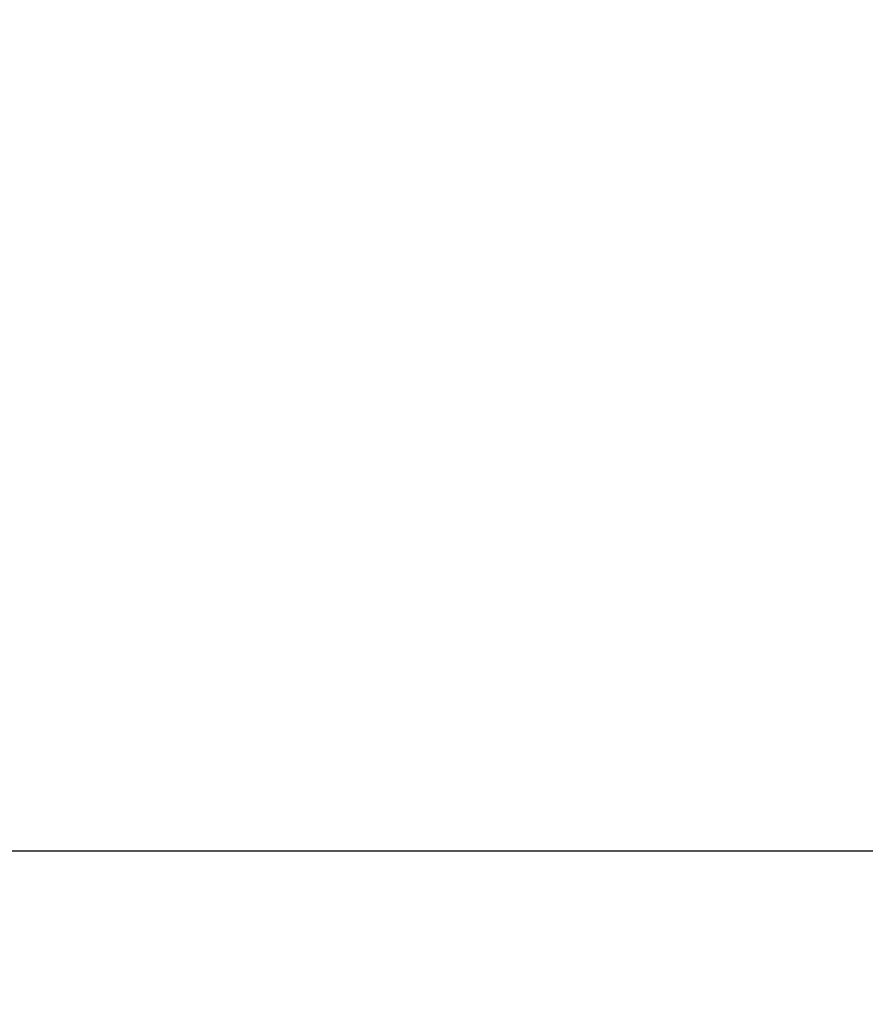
# Model space of a CAD drawing. Header units: metres. Extents: x 63115 to 703450, y -261936 to -53969.
# Tile 33 of 197: x 154299 to 154403, y -130429 to -130308. Entities that reach past the tile are written whole.
import ezdxf

# ---------------------------------------------------------------- set-up
doc = ezdxf.new("R2010")
doc.units = ezdxf.units.M
doc.linetypes.add('DASHDOT2', pattern=[12.7, 6.35, -3.175, 0, -3.175])
for name, color, linetype in [('_01-STRAMIENEN', 253, 'DASHDOT2'), ('_02-SECTION', 2, 'Continuous'), ('_03-PROJECTION', 1, 'Continuous')]:
    doc.layers.add(name, color=color, linetype=linetype)
doc.layers.add('_01Hulplijnen', color=6, linetype='Continuous', plot=False)

# ---------------------------------------------------------------- blocks, each defined once
blk = doc.blocks.new('freccia')
at = {"layer": '_02-SECTION', "flags": 128}
blk.add_lwpolyline([(0, 7000), (0, 0)], dxfattribs=at)
blk = doc.blocks.new('*U244')
at = {"layer": '_01-STRAMIENEN'}
blk.add_lwpolyline([(-7899.78, 0), (6883.22, 0)], dxfattribs=at)
at = {"layer": '_01Hulplijnen'}
blk.add_lwpolyline([(-7899.78, 0), (6883.22, 0)], dxfattribs=at)
at = {"layer": '_02-SECTION', "color": 190, "xscale": 0.1023999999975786, "yscale": 0.1023999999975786, "zscale": 0.1023999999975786, "rotation": 90}
blk.add_blockref('freccia', (-6299.98, 0, 0), dxfattribs=at)

msp = doc.modelspace()

# ---------------------------------------------------------------- linework, layer by layer
at = {"layer": '_03-PROJECTION'}
msp.add_ellipse((160931.8, -130410.61), major_axis=(-6500, 0), ratio=0.638462, start_param=5.35272, end_param=10.194284, dxfattribs=at)

# ---------------------------------------------------------------- block references
msp.add_blockref('*U244', (160931.8, -130410.61), dxfattribs=at)

doc.saveas('drawing.dxf')
